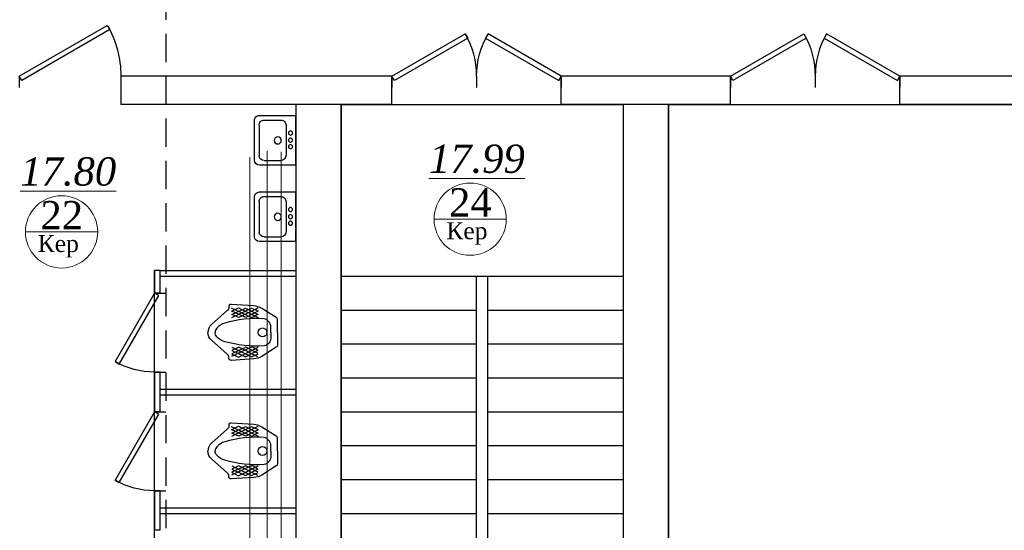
# Model space of a CAD drawing. Header units: inches. Extents: x 8001 to 766003, y -84601 to 563258.
# Tile 146 of 169: x 479409 to 488131, y 243864 to 248384. Entities that reach past the tile are written whole.
import ezdxf

# ---------------------------------------------------------------- set-up
doc = ezdxf.new("R2010")
doc.units = ezdxf.units.IN
doc.header["$MEASUREMENT"] = 0
doc.linetypes.add('( Hidden )', pattern=[0.375, 0.25, -0.125])
doc.layers.add('АСО-сантехника', color=22, linetype='Continuous')
doc.layers.add('сан.техника', color=146, linetype='Continuous')
doc.layers.add('раз.вну', color=250, linetype='Continuous', lineweight=20)
doc.layers.add('СТЕНЫ', color=7, linetype='Continuous', lineweight=40)
doc.styles.add('TIEMS', font='times.ttf')

# ---------------------------------------------------------------- blocks, each defined once
blk = doc.blocks.new('*U290')
at = {"color": 5}
for p, q in [((0, 0), (0, -3.999999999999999)), ((-36, -6.661338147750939e-16), (-36, -3.999999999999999))]:
    blk.add_line(p, q, dxfattribs=at)
blk.add_lwpolyline([(0, -8.881784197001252e-16), (-31.1769145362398, 17.99999999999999), (-32.05191453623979, 16.48445554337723), (-0.875, -1.515544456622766)], close=True, dxfattribs=at)
blk.add_arc((0, 0), 36, 150.0000000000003, 180, dxfattribs=at)
blk = doc.blocks.new('*U289')
at = {"color": 5}
for p, q in [((0, 0), (0, -3.999999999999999)), ((30, -3.33066907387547e-16), (30, -3.999999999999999))]:
    blk.add_line(p, q, dxfattribs=at)
blk.add_lwpolyline([(0, -8.881784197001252e-16), (25.98076211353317, 14.99999999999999), (26.85576211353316, 13.48445554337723), (0.875, -1.515544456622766)], close=True, dxfattribs=at)
blk.add_arc((0, 0), 30, 0, 29.99999999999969, dxfattribs=at)
blk = doc.blocks.new('*U300')
at = {"color": 5}
for p, q in [((0, 0), (0, -3.999999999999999)), ((-30, -3.33066907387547e-16), (-30, -3.999999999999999))]:
    blk.add_line(p, q, dxfattribs=at)
blk.add_lwpolyline([(0, -8.881784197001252e-16), (-25.98076211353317, 14.99999999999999), (-26.85576211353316, 13.48445554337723), (-0.875, -1.515544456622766)], close=True, dxfattribs=at)
blk.add_arc((0, 0), 30, 150.0000000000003, 180, dxfattribs=at)
blk = doc.blocks.new('*U297')
at = {"color": 5}
for p, q in [((0, 0), (-1.434995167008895e-16, -3.999999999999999)), ((28, 1.184237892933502e-16), (28, -3.999999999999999))]:
    blk.add_line(p, q, dxfattribs=at)
blk.add_lwpolyline([(-1.434995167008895e-16, -4.738375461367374e-16), (24.24871130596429, 14), (25.12371130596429, 12.48445554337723), (0.8749999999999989, -1.515544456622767)], close=True, dxfattribs=at)
blk.add_arc((0, 0), 28, 0, 29.99999999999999, dxfattribs=at)
blk = doc.blocks.new('fghgf')
at = {"layer": 'сан.техника', "color": 0, "lineweight": 25}
for p, q in [((1052278.910882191, -1094001.955807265), (1052102.939203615, -1094088.496655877)), ((1052162.102095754, -1094004.992324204), (1052102.939203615, -1094030.802756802)), ((1052216.713999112, -1094004.992324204), (1052102.939203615, -1094062.686231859)), ((1052105.9731993, -1094004.992324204), (1052275.876891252, -1094090.014918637)), ((1052157.551106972, -1094091.533181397), (1052339.590772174, -1094006.510586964)), ((1052338.073774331, -1094088.496655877), (1052162.102095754, -1094004.992324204)), ((1052338.073774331, -1094061.1679691), (1052216.713999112, -1094004.992324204)), ((1052339.590772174, -1094032.321019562), (1052278.910882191, -1094001.955807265)), ((1052102.939203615, -1094033.839273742), (1052213.680003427, -1094090.014918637)), ((1052105.9731993, -1094059.649706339), (1052157.551106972, -1094091.533181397)), ((1052213.680003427, -1094090.014918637), (1052338.073774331, -1094032.321019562)), ((1052275.876891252, -1094090.014918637), (1052338.073774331, -1094061.1679691)), ((1052102.939203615, -1094407.331397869), (1052213.680003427, -1094351.155752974)), ((1052278.910882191, -1094439.214864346), (1052102.939203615, -1094352.674015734)), ((1052105.9731993, -1094381.520965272), (1052157.551106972, -1094349.637490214)), ((1052105.9731993, -1094436.178347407), (1052275.876891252, -1094351.155752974)), ((1052157.551106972, -1094349.637490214), (1052339.590772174, -1094434.660084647)), ((1052338.073774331, -1094352.674015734), (1052162.102095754, -1094436.178347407)), ((1052213.680003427, -1094351.155752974), (1052338.073774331, -1094408.849652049)), ((1052275.876891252, -1094351.155752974), (1052338.073774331, -1094380.002702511)), ((1052216.713999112, -1094436.178347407), (1052102.939203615, -1094378.484439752)), ((1052162.102095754, -1094436.178347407), (1052102.939203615, -1094410.367914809)), ((1052338.073774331, -1094380.002702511), (1052216.713999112, -1094436.178347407)), ((1052339.590772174, -1094408.849652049), (1052278.910882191, -1094439.214864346))]:
    blk.add_line(p, q, dxfattribs=at)
for points in [[(1051931.518518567, -1094220.585335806), (1051931.518518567, -1094110.405764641, -0.2587507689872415), (1051943.664491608, -1094088.506745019), (1052072.599260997, -1094008.028849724, -0.1319240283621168), (1052142.38113329, -1093986.773196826), (1052342.624767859, -1093973.108849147, -0.4931859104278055), (1052365.37972601, -1093998.919281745, 0.3290875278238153), (1052379.032701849, -1094027.766231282), (1052518.596446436, -1094150.745343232, -0.2216688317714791), (1052549.133976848, -1094220.585335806, -0.08890636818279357)], [(1051992.198408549, -1094220.585335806), (1051992.198408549, -1094173.519250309, -0.3548112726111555), (1052051.361300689, -1094100.642740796, -0.08551412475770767), (1052400.270662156, -1094138.599258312, -0.1429113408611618), (1052470.05253445, -1094182.628818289, -0.1797639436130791), (1052484.70001678, -1094220.585335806, -0.4439485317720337)], [(1051931.518518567, -1094220.585335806), (1051931.518518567, -1094330.76490697, 0.2587507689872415), (1051943.664491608, -1094352.663926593), (1052072.599260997, -1094433.141821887, 0.1319240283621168), (1052142.38113329, -1094454.397474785), (1052342.624767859, -1094468.061822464, 0.4931859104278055), (1052365.37972601, -1094442.251389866, -0.3290875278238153), (1052379.032701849, -1094413.404440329), (1052518.596446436, -1094290.425328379, 0.2216688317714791), (1052549.133976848, -1094220.585335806, 0.08890636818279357)], [(1051992.198408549, -1094220.585335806), (1051992.198408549, -1094267.651421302, 0.3548112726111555), (1052051.361300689, -1094340.527930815, 0.08551412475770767), (1052400.270662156, -1094302.571413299, 0.1429113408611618), (1052470.05253445, -1094258.541853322, 0.1797639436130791), (1052484.70001678, -1094220.585335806, 0.4439485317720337)]]:
    blk.add_lwpolyline(points, format="xyb", dxfattribs=at)
blk.add_circle((1052065.014276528, -1094220.585335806), 39.03259394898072, dxfattribs=at)
blk = doc.blocks.new('АСО-умывальник 2')
at = {"layer": 'АСО-сантехника'}
for p, q in [((3164349.537016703, 85682.41847243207), (3164705.230561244, 85682.41847240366)), ((3164349.537016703, 85682.41847243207), (3164349.537016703, 85194.03819659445)), ((3164444.533769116, 85290.5527956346), (3164444.533769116, 85585.90387333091)), ((3164659.513119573, 85636.701030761), (3164495.330926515, 85636.701030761)), ((3164710.310277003, 85290.5527956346), (3164710.025948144, 85591.27093497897)), ((3164755.782147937, 85636.61013098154), (3164756.027718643, 85244.83535399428)), ((3164705.230561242, 85194.03819659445), (3164349.537016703, 85194.03819659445)), ((3164705.230561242, 85194.03819659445), (3164353.098885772, 85194.03819659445)), ((3164659.513119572, 85239.75563826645), (3164495.330926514, 85239.75563826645))]:
    blk.add_line(p, q, dxfattribs=at)
at = {"layer": 'АСО-сантехника', "extrusion": (0, 0, -1)}
for centre, major_axis, ratio, start_param, end_param in [((3164705.230561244, 85631.62131500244), (-35.91901446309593, 35.9190144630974), 0.9999999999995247, 0.7853981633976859, 2.257825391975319), ((3164495.330926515, 85585.90387333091), (-35.91901446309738, -35.91901446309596), 0.9999999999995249, 0.7853981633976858, 2.356194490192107), ((3164659.513119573, 85585.90387333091), (-35.91901446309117, -35.91901446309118), 0.9999999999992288, 2.356194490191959, 3.809618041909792), ((3164400.284558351, 85501.50601508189), (14.36760578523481, 14.36760578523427), 0.9999999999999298, 3.926990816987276, 10.21017612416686), ((3164526.478934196, 85439.46041061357), (-25.14331012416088, 25.14331012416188), 0.9999999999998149, 5.497787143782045, 11.78097245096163), ((3164400.284558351, 85437.67923449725), (14.36760578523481, 14.36760578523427), 0.9999999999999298, 3.926990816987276, 10.21017612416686), ((3164400.284558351, 85366.73478812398), (14.36760578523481, 14.36760578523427), 0.9999999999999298, 3.926990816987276, 10.21017612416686), ((3164495.330926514, 85290.5527956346), (35.91901446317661, 35.91901446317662), 0.9999999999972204, 2.356194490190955, 3.926990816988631), ((3164659.513119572, 85290.5527956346), (35.91901446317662, -35.91901446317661), 0.99999999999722, -0.7853981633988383, 0.7853981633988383), ((3164705.230561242, 85244.83535399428), (35.91901446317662, -35.91901446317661), 0.99999999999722, -0.7853981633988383, 0.7853981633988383)]:
    blk.add_ellipse(centre, major_axis=major_axis, ratio=ratio, start_param=start_param, end_param=end_param, dxfattribs=at)
blk = doc.blocks.new('hkgk')
at = {"color": 1, "linetype": '( Hidden )', "ltscale": 1000}
blk.add_line((178669.6526456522, 92659.33996780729), (178669.6526456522, 50364.70336688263), dxfattribs=at)
for p, q in [((180321.1995090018, 64159.33996780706), (178271.1995090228, 64159.33996780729)), ((178271.1995090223, 64159.33996780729), (178271.1995090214, 63909.33996780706)), ((180672.7463723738, 64159.33996780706), (180022.7463723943, 64159.33996780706)), ((180672.7463723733, 63909.33996780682), (180672.7463723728, 64159.33996780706)), ((183671.1995090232, 64159.33996780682), (182172.7463723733, 64159.33996780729)), ((182172.7463723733, 63909.33996780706), (182172.7463723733, 64159.33996780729)), ((183671.1995090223, 63909.33996780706), (183671.1995090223, 64159.33996780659)), ((183671.1995090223, 63909.33996780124), (183671.1995090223, 64159.33996780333)), ((193471.1995090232, 64159.33996780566), (185171.1995090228, 64159.33996780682)), ((185171.1995090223, 63909.33996780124), (185171.1995090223, 64159.33996780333)), ((180672.7463723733, 63909.33996780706), (178271.1995090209, 63909.33996780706)), ((179821.1995090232, 63909.33996780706), (179821.1995090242, 57589.33996780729)), ((180221.1995090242, 63909.33996780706), (180221.1995090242, 57589.33996780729)), ((183671.1995090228, 63909.33996780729), (182172.7463723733, 63909.33996780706)), ((182720.7463723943, 63909.33996780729), (182720.7463723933, 57589.33996780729)), ((183120.7463723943, 63909.33996780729), (183120.7463723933, 57589.33996780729)), ((192421.1995090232, 63909.33996780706), (185171.1995090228, 63909.33996780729)), ((180221.1995090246, 62389.33996780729), (182721.1995090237, 62389.33996780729)), ((181421.1995090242, 58789.33996780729), (181421.1995090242, 62389.33996780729)), ((181521.1995090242, 58789.33996780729), (181521.1995090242, 62389.33996780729)), ((180221.1995090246, 62089.33996780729), (181421.1995090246, 62089.33996780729)), ((181521.1995090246, 62089.33996780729), (182721.1995090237, 62089.33996780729)), ((180221.1995090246, 61789.33996780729), (181421.1995090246, 61789.33996780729)), ((181521.1995090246, 61789.33996780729), (182721.1995090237, 61789.33996780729)), ((180221.1995090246, 61489.33996780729), (181421.1995090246, 61489.33996780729)), ((181521.1995090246, 61489.33996780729), (182721.1995090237, 61489.33996780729)), ((180221.1995090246, 61189.33996780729), (181421.1995090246, 61189.33996780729)), ((181521.1995090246, 61189.33996780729), (182721.1995090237, 61189.33996780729)), ((180221.1995090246, 60889.33996780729), (181421.1995090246, 60889.33996780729)), ((181521.1995090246, 60889.33996780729), (182721.1995090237, 60889.33996780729)), ((180221.1995090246, 60589.33996780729), (181421.1995090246, 60589.33996780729)), ((181521.1995090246, 60589.33996780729), (182721.1995090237, 60589.33996780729)), ((180221.1995090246, 60289.33996780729), (181421.1995090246, 60289.33996780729)), ((181521.1995090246, 60289.33996780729), (182721.1995090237, 60289.33996780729))]:
    blk.add_line(p, q)
at = {"lineweight": 0, "ltscale": 100}
for p, q in [((181045.478288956, 62893.70090622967), (181685.478288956, 62893.70090622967)), ((177425.9019737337, 62781.0670409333), (178065.9019737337, 62781.0670409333))]:
    blk.add_line(p, q, dxfattribs=at)
at = {"color": 0}
for points in [[(180221.1995090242, 63909.33996780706), (182720.7463723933, 63909.33996780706), (182720.7463723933, 57589.33996780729), (180221.1995090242, 57589.33996780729)], [(183120.7463723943, 63909.33996780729), (192421.1995090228, 63909.33996780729), (192421.1995090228, 57589.33996781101), (183120.7463723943, 57589.33996781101)]]:
    blk.add_lwpolyline(points, close=True, dxfattribs=at)
at = {"color": 5}
for points in [[(178619.6526456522, 62239.33996780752), (178619.6526456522, 62439.33996780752), (178569.6526456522, 62439.33996780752), (178569.6526456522, 62239.33996780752)], [(178569.6526456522, 59289.33996780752), (178569.6526456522, 62439.33996780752)], [(178619.6526456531, 62439.33996780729), (178619.6526456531, 62439.33996780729), (179819.6526456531, 62439.33996780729)], [(178619.6526456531, 62389.33996780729), (178619.6526456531, 62389.33996780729), (178619.6526456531, 62389.33996780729), (179819.6526456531, 62389.33996780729)], [(178619.6526456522, 62239.33996780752), (178569.6526456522, 62239.33996780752)], [(178569.6526456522, 61539.33996780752), (178569.6526456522, 61189.33996780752)], [(178619.6526456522, 61539.33996780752), (178569.6526456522, 61539.33996780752)], [(178619.6526456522, 61189.33996780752), (178619.6526456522, 61539.33996780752)], [(178619.6526456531, 61389.33996780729), (178619.6526456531, 61389.33996780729), (179819.6526456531, 61389.33996780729)], [(178619.6526456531, 61389.33996780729), (178619.6526456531, 61389.33996780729), (179819.6526456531, 61389.33996780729)], [(178619.6526456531, 61339.33996780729), (178619.6526456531, 61339.33996780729), (178619.6526456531, 61339.33996780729), (179819.6526456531, 61339.33996780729)], [(178619.6526456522, 61189.33996780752), (178569.6526456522, 61189.33996780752)], [(178569.6526456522, 60489.33996780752), (178569.6526456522, 60139.33996780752)], [(178619.6526456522, 60489.33996780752), (178569.6526456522, 60489.33996780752)], [(178619.6526456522, 60139.33996780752), (178619.6526456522, 60489.33996780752)], [(178619.6526456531, 60339.33996780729), (178619.6526456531, 60339.33996780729), (179819.6526456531, 60339.33996780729)], [(178619.6526456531, 60289.33996780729), (178619.6526456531, 60289.33996780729), (178619.6526456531, 60289.33996780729), (179819.6526456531, 60289.33996780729)], [(178619.6526456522, 60139.33996780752), (178569.6526456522, 60139.33996780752)]]:
    blk.add_lwpolyline(points, dxfattribs=at)
at = {"layer": 'СТЕНЫ', "color": 0, "linetype": 'ByBlock', "lineweight": 0, "ltscale": 100}
for centre in [(181365.478288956, 62893.70090622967), (177745.9019737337, 62781.0670409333)]:
    blk.add_circle(centre, 320, dxfattribs=at)
at = {"color": 5, "yscale": 25, "zscale": 25}
for name, p, xscale in [('*U290', (177371.1995090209, 64159.33996780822), -25), ('*U289', (180672.7463723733, 64159.33996780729), 25), ('*U289', (182172.7463723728, 64159.33996780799), -25), ('*U300', (183671.1995090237, 64159.33996780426), -25), ('*U300', (185171.1995090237, 64159.33996780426), 25)]:
    blk.add_blockref(name, p, dxfattribs=dict(at, xscale=xscale))
at = {"xscale": -25.00000000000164, "yscale": 25.00000000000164, "zscale": 25.00000000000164, "rotation": 90.00000000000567}
for p in [(178569.6526456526, 62239.33996780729), (178569.6526456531, 61189.33996780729)]:
    blk.add_blockref('*U297', p, dxfattribs=at)
at = {"layer": 'АСО-сантехника', "xscale": 0.9, "yscale": 0.9, "zscale": 0.9, "rotation": 180}
for p in [(3027734.235960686, 140486.5897162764), (3027734.235960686, 139809.1676271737)]:
    blk.add_blockref('АСО-умывальник 2', p, dxfattribs=at)
at = {"layer": 'раз.вну', "color": 0, "lineweight": 25, "rotation": 180}
for p in [(1231591.539134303, -1032329.42570588), (1231591.539134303, -1033379.42570588)]:
    blk.add_blockref('fghgf', p, dxfattribs=at)
at = {"lineweight": 0, "ltscale": 100, "char_height": 250, "attachment_point": 5, "style": 'TIEMS'}
for s, insert in [('\\A1;{\\fTimes New Roman|b0|i1|c204|p18;\\L17.99}', (181424.5512113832, 63425.90091599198)), ('\\A1;{\\fTimes New Roman|b0|i1|c204|p18;\\L17.80}', (177804.9748961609, 63313.26705069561)), ('\\A1;24', (181367.6152844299, 63041.9501811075)), ('\\A1;22', (177748.0389692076, 62929.31631581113))]:
    blk.add_mtext(s, dxfattribs=dict(at, insert=insert))
at = {"lineweight": 0, "ltscale": 100, "char_height": 150, "width": 1156.471053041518, "attachment_point": 5, "style": 'TIEMS'}
for insert in [(181336.4163520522, 62766.53909777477), (177716.8400368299, 62653.9052324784)]:
    blk.add_mtext('\\A1;Кер', dxfattribs=dict(at, insert=insert))

msp = doc.modelspace()

# ---------------------------------------------------------------- block references
at = {"color": 25}
msp.add_blockref('hkgk', (302034.1337840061, 183724.9024351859), dxfattribs=at)

# ---------------------------------------------------------------- next in the draw order: linework, layer by layer
at = {"color": 3, "linetype": 'ByBlock', "const_width": 10}
msp.add_lwpolyline([(479729.6739617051, 241426.6737650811), (481726.1772254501, 241426.6737650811), (481726.1772254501, 247214.6763569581)], dxfattribs=at)
at = {"color": 1, "linetype": 'ByBlock', "const_width": 10}
msp.add_lwpolyline([(481447.3197005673, 247170.1656559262), (481447.3197005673, 241683.9366985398), (479737.87921167, 241683.9366985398)], dxfattribs=at)
at = {"color": 5, "linetype": 'ByBlock', "const_width": 10}
msp.add_lwpolyline([(481601.4479459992, 247224.6321882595), (481601.4479459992, 241552.3382993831), (479739.7236486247, 241552.3382993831)], dxfattribs=at)

doc.saveas('drawing.dxf')
